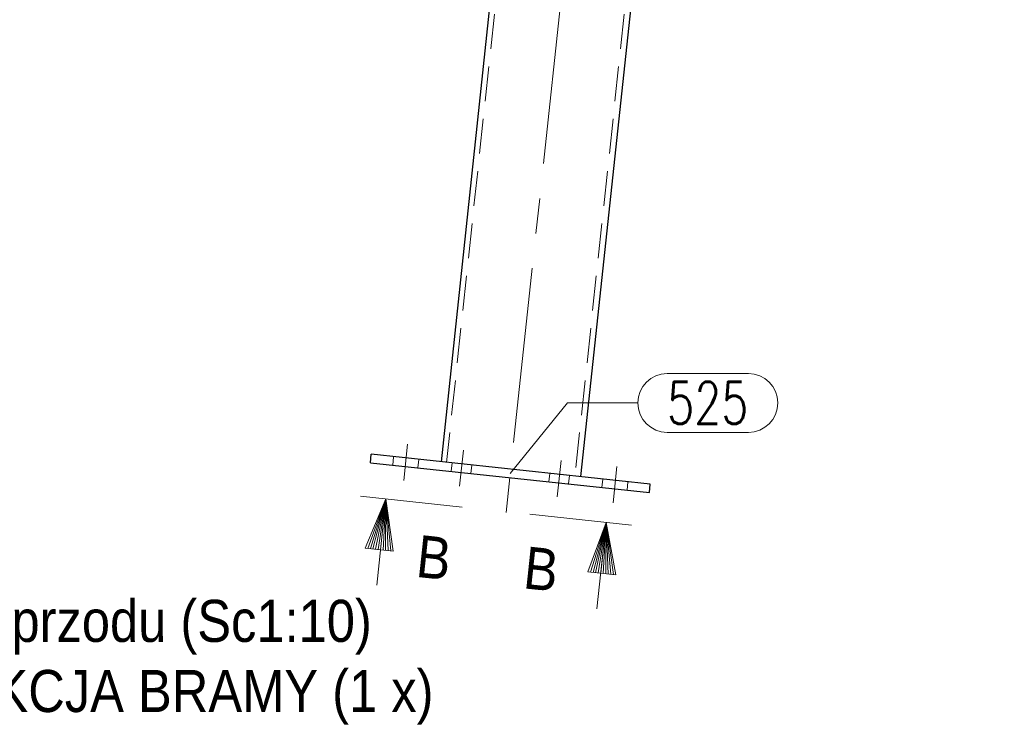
# Model space of a CAD drawing. Header units: millimetres. Extents: x -870 to -358, y 12812 to 13184.
# Tile 12 of 33: x -779 to -709, y 12857 to 12907. Entities that reach past the tile are written whole.
import ezdxf
from ezdxf.enums import TextEntityAlignment as Align

# ---------------------------------------------------------------- set-up
doc = ezdxf.new("R2010")
doc.units = ezdxf.units.MM
doc.header["$LTSCALE"] = 10
doc.linetypes.add('HIDDEN', pattern=[0.375, 0.25, -0.125])
doc.linetypes.add('MITTE', pattern=[2, 1.25, -0.25, 0.25, -0.25])
doc.layers.get('Defpoints').update_dxf_attribs({"color": 1})
for name, color, linetype, lineweight in [('PS_DIM', 4, 'Continuous', 13), ('PS_Hidden', 2, 'HIDDEN', 9), ('PS_Mid', 5, 'MITTE', 15), ('PS_Pos', 1, 'Continuous', 15), ('PS_Shape', 161, 'Continuous', 30), ('PS_SOLID', 7, 'Continuous', 30), ('PS_TEXT', 3, 'Continuous', 18)]:
    doc.layers.add(name, color=color, linetype=linetype, lineweight=lineweight)
doc.styles.add('gil', font='txt', dxfattribs={"width": 0.9})
doc.styles.add('ROMANS', font='romans.shx', dxfattribs={"width": 0.8})
doc.styles.add('simplex', font='simplex.shx', dxfattribs={"width": 0.75})
doc.dimstyles.new('1_10_PRZ', dxfattribs={"dimtxt": 2, "dimasz": 1, "dimexe": 2, "dimexo": 5, "dimgap": 1, "dimtad": 1, "dimdec": 0, "dimlfac": 10, "dimtxsty": 'simplex', "dimblk": 'dimznak', "dimcen": 2, "dimse1": 1, "dimse2": 1, "dimclrt": 3, "dimadec": 1, "dimazin": 0, "dimtfac": 1, "dimtdec": 0, "dimtix": 1, "dimtmove": 2, "dimatfit": 3, "dimldrblk": 'dim-grot', "dimfxl": 1, "dimarcsym": 0})
doc.dimstyles.new('średnice', dxfattribs={"dimtxt": 2, "dimasz": 2.5, "dimexe": 1, "dimexo": 1, "dimgap": 1, "dimtad": 1, "dimdec": 0, "dimlfac": 10, "dimtxsty": 'simplex', "dimcen": 2, "dimclrd": 256, "dimclre": 256, "dimclrt": 3, "dimadec": 1, "dimazin": 0, "dimtfac": 1, "dimtdec": 0, "dimtix": 1, "dimtmove": 1, "dimatfit": 0, "dimfxl": 1, "dimarcsym": 0})

# ---------------------------------------------------------------- blocks, each defined once
blk = doc.blocks.new('dimznak')
at = {"color": 0}
for points in [[(0, 2), (0, -2)], [(-2, 0), (2, 0)]]:
    blk.add_lwpolyline(points, dxfattribs=at)
at = {"color": 2}
blk.add_lwpolyline([(1, 1), (-1, -1)], dxfattribs=at)
blk = doc.blocks.new('*D50')
at = {"layer": 'Defpoints', "color": 0, "transparency": 16777216}
for p in [(-711.575, 12978.671), (-692.495, 12978.671), (-733.808, 12873.645)]:
    blk.add_point(p, dxfattribs=at)
at = {"layer": 'PS_DIM', "color": 0, "lineweight": -2, "transparency": 16777216}
blk.add_line((-692.495, 12874.645), (-692.495, 12977.671), dxfattribs=at)
for p, rotation in [((-692.495, 12978.671), 90), ((-692.495, 12873.645), 270)]:
    blk.add_blockref('dimznak', p, dxfattribs=dict(at, rotation=rotation))
at = {"layer": 'PS_DIM', "color": 3, "transparency": 16777216, "insert": (-694.495, 12926.158), "char_height": 2, "attachment_point": 5, "rotation": 90, "style": 'simplex'}
blk.add_mtext('1050', dxfattribs=at)
blk = doc.blocks.new('dim-grot')
blk.add_hatch(color=256).paths.add_polyline_path([(0, 0), (-2, 0.5), (-2, -0.5)])
blk.add_lwpolyline([(0, 0), (-2, 0.5), (-2, -0.5), (0, 0)])
blk = doc.blocks.new('*D72')
at = {"layer": 'Defpoints', "color": 0, "transparency": 16777216}
for p in [(-777.695, 12963.671), (-739.285, 12963.671), (-712.175, 12963.671), (-753.71, 12956.011), (-748.66, 12875.833)]:
    blk.add_point(p, dxfattribs=at)
at = {"layer": 'PS_DIM', "lineweight": -2, "transparency": 16777216}
blk.add_arc((-739.285, 12963.671), 16.333, 188.77849, 255.12951, dxfattribs=at)
at = {"layer": 'PS_DIM', "transparency": 16777216}
for points in [[(-755.842, 12961.147), (-755.011, 12961.21), (-755.618, 12963.671)], [(-743.401, 12948.295), (-743.552, 12947.475), (-741.018, 12947.43)]]:
    blk.add_solid(points, dxfattribs=at)
at = {"layer": 'PS_DIM', "color": 3, "transparency": 16777216, "insert": (-749.802, 12954.216), "char_height": 2, "attachment_point": 5, "rotation": 311.954, "style": 'simplex'}
blk.add_mtext('83,9°', dxfattribs=at)
blk = doc.blocks.new('Znacznik')
at = {"layer": 'PS_TEXT'}
for p, q in [((4454.275, 7141.255), (4454.275, 7149.355)), ((4454.275, 7147.33), (4450.225, 7148.545)), ((4450.225, 7148.545), (4450.225, 7146.317)), ((4454.275, 7147.33), (4450.225, 7148.342)), ((4454.275, 7147.33), (4450.225, 7148.14)), ((4454.275, 7147.33), (4450.225, 7147.937)), ((4454.275, 7147.33), (4450.225, 7147.735)), ((4454.275, 7147.33), (4447.39, 7147.33)), ((4454.275, 7147.33), (4450.225, 7147.532)), ((4454.275, 7147.33), (4450.225, 7146.317)), ((4454.275, 7147.33), (4450.225, 7146.52)), ((4454.275, 7147.33), (4450.225, 7146.722)), ((4454.275, 7147.33), (4450.225, 7147.127)), ((4454.275, 7147.33), (4450.225, 7146.925)), ((4454.275, 7147.33), (4450.225, 7147.33))]:
    blk.add_line(p, q, dxfattribs=at)
blk = doc.blocks.new('PRZEK3')
at = {"layer": 'PS_DIM', "color": 7, "xscale": -0.8999999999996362, "yscale": 0.8999999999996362, "zscale": 0.9, "rotation": 90}
blk.add_blockref('Znacznik', (202262.669, 15878.888), dxfattribs=at)
at = {"layer": 'PS_TEXT', "style": 'ROMANS', "width": 0.9, "flags": 4}
blk.add_attdef('PRZEKRÓJ', (195831.81, 11873.655), '', height=2.916, dxfattribs=at)
blk = doc.blocks.new('*X162')
at = {"layer": 'PS_Hidden', "color": 2, "linetype": 'HIDDEN'}
for p, q in [((-738.882, 12963.671), (-748.262, 12875.791)), ((-729.63, 12963.671), (-739.114, 12874.814)), ((-752.04, 12876.194), (-752.104, 12875.597)), ((-750.251, 12876.003), (-750.314, 12875.406)), ((-747.928, 12875.152), (-747.864, 12875.748)), ((-746.536, 12875.003), (-746.472, 12875.6)), ((-740.967, 12874.409), (-740.904, 12875.005)), ((-739.575, 12874.26), (-739.512, 12874.857)), ((-737.125, 12874.602), (-737.189, 12874.005)), ((-735.335, 12874.411), (-735.399, 12873.814))]:
    blk.add_line(p, q, dxfattribs=at)
at = {"layer": 'PS_Mid', "color": 5, "linetype": 'MITTE'}
for p, q in [((-733.669, 12969.174), (-744.218, 12870.331)), ((-751.315, 12874.507), (-751.039, 12877.093)), ((-747.062, 12876.668), (-747.338, 12874.083)), ((-740.101, 12875.925), (-740.377, 12873.34)), ((-736.4, 12872.916), (-736.124, 12875.501))]:
    blk.add_line(p, q, dxfattribs=at)
at = {"layer": 'PS_SOLID', "color": 7, "linetype": 'Continuous'}
for p, q in [((-739.285, 12963.671), (-748.66, 12875.833)), ((-729.228, 12963.671), (-738.716, 12874.772)), ((-753.695, 12875.767), (-753.631, 12876.364)), ((-733.744, 12874.241), (-753.631, 12876.364)), ((-753.695, 12875.767), (-733.808, 12873.645)), ((-733.808, 12873.645), (-733.744, 12874.241))]:
    blk.add_line(p, q, dxfattribs=at)
blk = doc.blocks.new('*X175')
at = {"color": 1}
for p, q in [((-732.536, 12882.13), (-726.751, 12882.13)), ((-743.72, 12875.004), (-739.636, 12880.03)), ((-739.636, 12880.03), (-734.636, 12880.03)), ((-732.536, 12877.93), (-726.751, 12877.93))]:
    blk.add_line(p, q, dxfattribs=at)
for centre, start, end in [((-732.536, 12880.03), 90, 270), ((-726.751, 12880.03), 270, 90)]:
    blk.add_arc(centre, 2.1, start, end, dxfattribs=at)
at = {"color": 30, "style": 'simplex', "width": 0.75}
blk.add_text('525', height=3, dxfattribs=at).set_placement((-732.536, 12878.53))
blk = doc.blocks.new('*X176')
at = {"color": 3, "style": 'gil', "width": 0.9}
for s, p in [('PB.522 Widok z przodu (Sc1:10)', (-805.97, 12862.995)), ('PODKONSTRUKCJA BRAMY (1 x)', (-805.97, 12857.995))]:
    blk.add_text(s, height=3, dxfattribs=at).set_placement(p)

msp = doc.modelspace()

# ---------------------------------------------------------------- block references
at = {"layer": 'PS_Pos'}
msp.add_blockref('*X175', (0, 0), dxfattribs=at)
at = {"layer": 'PS_Shape', "color": 20}
msp.add_blockref('*X162', (0, 0), dxfattribs=at)
at = {"layer": 'PS_TEXT'}
ref = msp.add_blockref('PRZEK3', (-194217.046, 45458.718), dxfattribs=dict(at, xscale=-1, rotation=173.9079972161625))
ref.add_attrib('PRZEKRÓJ', 'B', dxfattribs={"height": 3, "rotation": 353.908, "style": 'gil', "width": 0.9}).set_placement((-750.614, 12866.746), align=Align.BOTTOM_LEFT)
ref = msp.add_blockref('PRZEK3', (195246.993, 3892), dxfattribs=dict(at, rotation=173.9079972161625))
ref.add_attrib('PRZEKRÓJ', 'B', dxfattribs={"height": 3, "rotation": 353.908, "style": 'gil', "width": 0.9}).set_placement((-742.969, 12865.93), align=Align.BOTTOM_LEFT)
msp.add_blockref('*X176', (0, 0), dxfattribs=at)

# ---------------------------------------------------------------- dimensions: what is measured, and where the dimension line sits
at = {"layer": 'PS_DIM'}
dim = msp.add_linear_dim(base=(-692.495, 12978.671), p1=(-733.808, 12873.645), p2=(-711.575, 12978.671), angle=90, dimstyle='1_10_PRZ', dxfattribs=at)
dim.commit()
dim.dimension.update_dxf_attribs({"geometry": '*D50', "text_midpoint": (-694.495, 12926.158)})
dim = msp.add_angular_dim_2l(base=(-753.71, 12956.011), line1=((-739.285, 12963.671), (-748.66, 12875.833)), line2=((-777.695, 12963.671), (-712.175, 12963.671)), dimstyle='średnice', dxfattribs=at)
dim.commit()
dim.dimension.update_dxf_attribs({"geometry": '*D72', "text_midpoint": (-749.802, 12954.216)})

doc.saveas('drawing.dxf')
